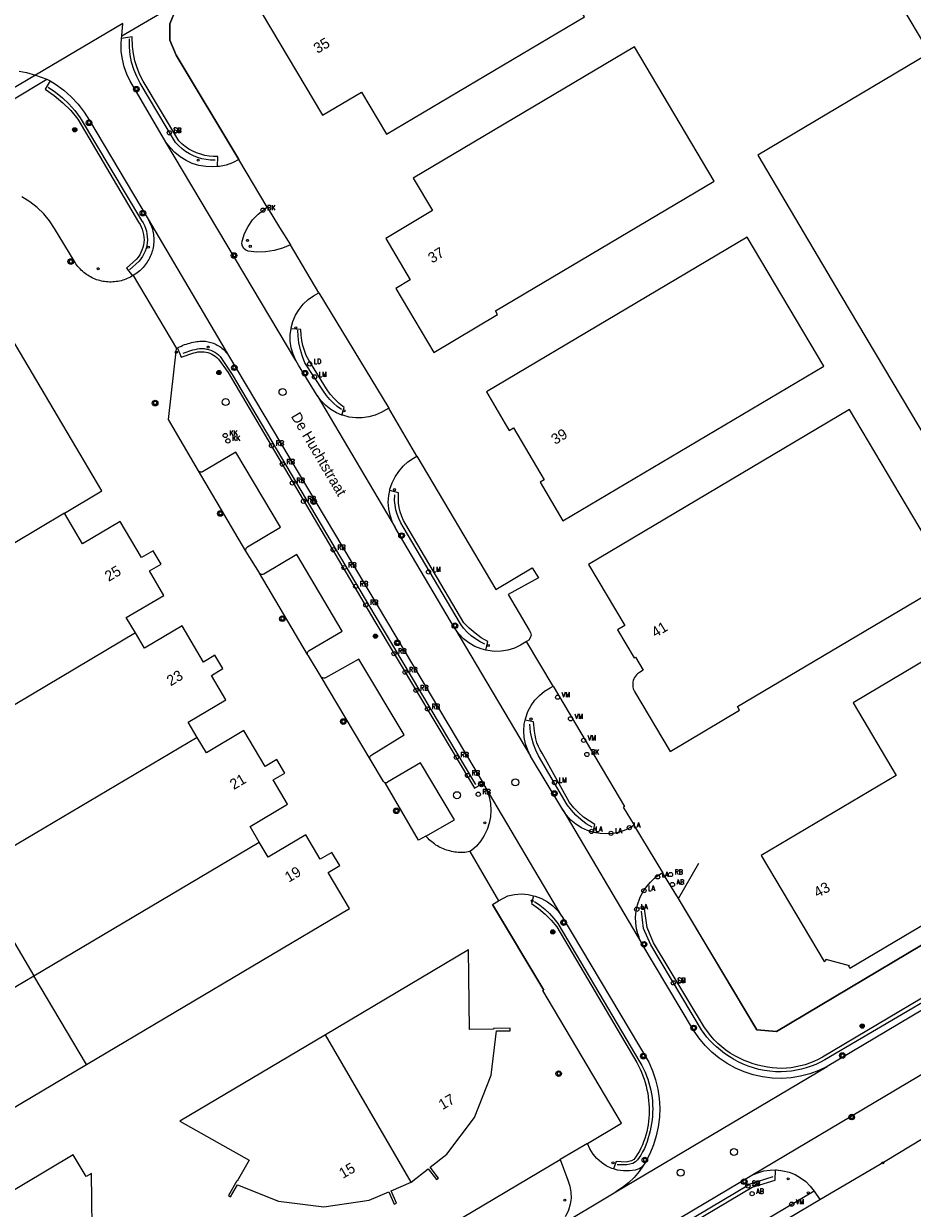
# Model space of a CAD drawing. Header units: metres. Extents: x 138165 to 154469, y 480134 to 494189.
# Tile 190 of 256: x 146359 to 146464, y 485824 to 485964. Entities that reach past the tile are written whole.
import ezdxf

# ---------------------------------------------------------------- set-up
doc = ezdxf.new("R2010")
doc.units = ezdxf.units.M
doc.header["$LTSCALE"] = 0.001
doc.header["$MEASUREMENT"] = 0
for name, color, linetype, lineweight in [('Level 5', 7, 'Continuous', 0), ('TOP-L-terrein schutting raster hek leuning', 7, 'Continuous', 0), ('TOP-L-topo objecten punt', 7, 'Continuous', 0), ('TOP-L-topo objecten vlak', 7, 'Continuous', 0), ('TOP-T-topo huisnummering naamgeving', 7, 'Continuous', 0)]:
    doc.layers.add(name, color=color, linetype=linetype, lineweight=lineweight)
doc.styles.add('Style-INTL_ISO', font='INTL_ISO.shx')
doc.styles.add('Style-STANDARD', font='STANDARD.shx')

# ---------------------------------------------------------------- blocks, each defined once
blk = doc.blocks.new('24')
at = {"layer": 'TOP-L-topo objecten punt', "color": 7, "linetype": 'Continuous', "lineweight": 0}
for radius in [0.025, 0.0182, 0.0115, 0.005]:
    blk.add_circle((0, 0), radius, dxfattribs=at)
blk = doc.blocks.new('40')
at = {"layer": 'TOP-L-topo objecten punt', "color": 7, "linetype": 'Continuous', "lineweight": 0}
blk.add_circle((0, 0), 0.025, dxfattribs=at)
at = {"layer": 'TOP-L-topo objecten punt', "color": 7, "linetype": 'Continuous', "lineweight": 0, "style": 'Style-STANDARD'}
blk.add_text('LA', height=0.06, dxfattribs=at).set_placement((0.048, 0))
blk = doc.blocks.new('39')
at = {"layer": 'TOP-L-topo objecten punt', "color": 7, "linetype": 'Continuous', "lineweight": 0}
for p, q in [((0.0175, 0.0175), (-0.0175, 0.0175)), ((-0.0175, 0.0175), (-0.0175, -0.0175)), ((0.0175, 0.0175), (0.0175, -0.0175)), ((0.0175, -0.0175), (-0.0175, -0.0175))]:
    blk.add_line(p, q, dxfattribs=at)
blk.add_circle((0, 0), 0.0332, dxfattribs=at)
blk = doc.blocks.new('121')
at = {"layer": 'TOP-L-topo objecten punt', "color": 7, "linetype": 'Continuous', "lineweight": 0}
blk.add_circle((0, 0), 0.025, dxfattribs=at)
at = {"layer": 'TOP-L-topo objecten punt', "color": 7, "linetype": 'Continuous', "lineweight": 0, "style": 'Style-STANDARD'}
blk.add_text('LD', height=0.06, dxfattribs=at).set_placement((0.0483, 0))
blk = doc.blocks.new('*U13')
at = {"layer": 'Level 5', "color": 7, "linetype": 'Continuous', "lineweight": 0}
blk.add_circle((0, 0), 0.0415, dxfattribs=at)
blk = doc.blocks.new('150')
at = {"layer": 'Level 5', "color": 7, "linetype": 'Continuous', "lineweight": 0}
blk.add_blockref('*U13', (0, 0), dxfattribs=at)
blk = doc.blocks.new('72')
at = {"layer": 'TOP-L-topo objecten punt', "color": 7, "linetype": 'Continuous', "lineweight": 0}
blk.add_circle((0, 0), 0.025, dxfattribs=at)
at = {"layer": 'TOP-L-topo objecten punt', "color": 7, "linetype": 'Continuous', "lineweight": 0, "style": 'Style-STANDARD'}
blk.add_text('BK', height=0.06, dxfattribs=at).set_placement((0.0483, 0))
blk = doc.blocks.new('10')
at = {"layer": 'TOP-L-topo objecten punt', "linetype": 'Continuous', "lineweight": 0}
blk.add_circle((0, 0), 0.0125, dxfattribs=at)
blk = doc.blocks.new('28')
at = {"layer": 'TOP-L-topo objecten punt', "color": 7, "linetype": 'Continuous', "lineweight": 0}
blk.add_circle((0, 0), 0.025, dxfattribs=at)
at = {"layer": 'TOP-L-topo objecten punt', "color": 7, "linetype": 'Continuous', "lineweight": 0, "style": 'Style-STANDARD'}
blk.add_text('VM', height=0.06, dxfattribs=at).set_placement((0.0483, 0))
blk = doc.blocks.new('16')
at = {"layer": 'TOP-L-topo objecten punt', "color": 7, "linetype": 'Continuous', "lineweight": 0}
blk.add_circle((0, 0), 0.025, dxfattribs=at)
at = {"layer": 'TOP-L-topo objecten punt', "color": 7, "linetype": 'Continuous', "lineweight": 0, "style": 'Style-STANDARD'}
blk.add_text('LM', height=0.06, dxfattribs=at).set_placement((0.0483, 0))
blk = doc.blocks.new('119')
at = {"layer": 'TOP-L-topo objecten punt', "color": 7, "linetype": 'Continuous', "lineweight": 0}
blk.add_circle((0, 0), 0.025, dxfattribs=at)
at = {"layer": 'TOP-L-topo objecten punt', "color": 7, "linetype": 'Continuous', "lineweight": 0, "style": 'Style-STANDARD'}
blk.add_text('KK', height=0.06, dxfattribs=at).set_placement((0.0483, 0))
blk = doc.blocks.new('127')
at = {"layer": 'TOP-L-topo objecten punt', "color": 7, "linetype": 'Continuous', "lineweight": 0}
blk.add_circle((0, 0), 0.025, dxfattribs=at)
at = {"layer": 'TOP-L-topo objecten punt', "color": 7, "linetype": 'Continuous', "lineweight": 0, "style": 'Style-STANDARD'}
blk.add_text('RB', height=0.06, dxfattribs=at).set_placement((0.0483, 0))
blk = doc.blocks.new('11')
at = {"layer": 'TOP-L-topo objecten punt', "color": 7, "linetype": 'Continuous', "lineweight": 0}
blk.add_circle((0, 0), 0.025, dxfattribs=at)
at = {"layer": 'TOP-L-topo objecten punt', "color": 7, "linetype": 'Continuous', "lineweight": 0, "style": 'Style-STANDARD'}
blk.add_text('AB', height=0.06, dxfattribs=at).set_placement((0.0483, 0))
blk = doc.blocks.new('175')
at = {"layer": 'TOP-L-topo objecten punt', "color": 7, "linetype": 'Continuous', "lineweight": 0}
blk.add_circle((0, 0), 0.025, dxfattribs=at)
at = {"layer": 'TOP-L-topo objecten punt', "color": 7, "linetype": 'Continuous', "lineweight": 0, "style": 'Style-STANDARD'}
blk.add_text('SB', height=0.06, dxfattribs=at).set_placement((0.0483, 0))

msp = doc.modelspace()

# ---------------------------------------------------------------- linework, layer by layer
at = {"layer": 'TOP-L-terrein schutting raster hek leuning', "flags": 128}
for points in [[(146384.39, 485948.03), (146376.96, 485960.43), (146376.2, 485962.21), (146376.2, 485964.13), (146376.97, 485965.97), (146378.01, 485967.15), (146412.3, 485987.49), (146417.59, 485990.62)], [(146381.59, 485947.96), (146381.05, 485947.97), (146380.52, 485948.03), (146380, 485948.14), (146379.49, 485948.29), (146379, 485948.48), (146378.52, 485948.73), (146378.07, 485949.01), (146377.65, 485949.33), (146377.25, 485949.69), (146376.89, 485950.08), (146372.69, 485957.1), (146372.28, 485957.89), (146371.93, 485958.72), (146371.67, 485959.59), (146371.49, 485960.47), (146371.4, 485961.36), (146371.4, 485962.35)], [(146361.75, 485956.61), (146362.64, 485956.03), (146363.47, 485955.38), (146364.24, 485954.65), (146364.94, 485953.85), (146365.56, 485952.99), (146372.86, 485940.83), (146373.04, 485940.53), (146373.2, 485940.22), (146373.32, 485939.9), (146373.42, 485939.56), (146373.49, 485939.22), (146373.53, 485938.88), (146373.54, 485938.53), (146373.51, 485938.18), (146373.46, 485937.84), (146373.38, 485937.5), (146373.27, 485937.17), (146373.13, 485936.85), (146372.97, 485936.55), (146372.78, 485936.26), (146372.56, 485935.99), (146371.41, 485934.97)], [(146396.58, 485918.4), (146396.08, 485918.75), (146395.61, 485919.14), (146395.18, 485919.58), (146394.79, 485920.05), (146394.45, 485920.55), (146392.23, 485923.93), (146391.93, 485924.7), (146391.7, 485925.49), (146391.53, 485926.29), (146391.42, 485927.11), (146391.4, 485927.79)], [(146377.78, 485925.09), (146378.95, 485925.46), (146379.21, 485925.53), (146379.48, 485925.59), (146379.74, 485925.62), (146380.01, 485925.63), (146380.28, 485925.61), (146380.55, 485925.57), (146380.81, 485925.51), (146381.07, 485925.43), (146381.32, 485925.32), (146381.55, 485925.19), (146381.78, 485925.04), (146381.99, 485924.88), (146382.19, 485924.69), (146383.59, 485922.53), (146400.55, 485893.96), (146412.48, 485873.91)], [(146413.58, 485890.55), (146413.02, 485890.84), (146412.48, 485891.18), (146411.97, 485891.56), (146411.5, 485891.99), (146411.07, 485892.46), (146410.68, 485892.96), (146403.89, 485904.46), (146403.61, 485904.94), (146403.38, 485905.45), (146403.19, 485905.97), (146403.04, 485906.51), (146402.94, 485907.06), (146402.88, 485907.61), (146402.9, 485908.28)], [(146426.3, 485868.85), (146425.62, 485869.27), (146424.98, 485869.75), (146424.39, 485870.28), (146423.85, 485870.87), (146423.37, 485871.51), (146419.95, 485877.32), (146419.63, 485877.99), (146419.36, 485878.69), (146419.16, 485879.4), (146419.02, 485880.14), (146418.92, 485881.09)], [(146489.64, 485869.3), (146448.19, 485844.61), (146445.85, 485844.81), (146436.56, 485860.4), (146438.99, 485864.57)], [(146414.49, 485859.68), (146420.58, 485849.54)], [(146419.48, 485860.04), (146420.12, 485859.61), (146420.72, 485859.14), (146421.27, 485858.61), (146421.78, 485858.03), (146422.24, 485857.42), (146431.99, 485840.98), (146432.21, 485840.59), (146432.41, 485840.2), (146432.59, 485839.79), (146432.76, 485839.37), (146432.91, 485838.95), (146433.05, 485838.53), (146433.17, 485838.09), (146433.27, 485837.66), (146433.35, 485837.22), (146433.42, 485836.78), (146433.46, 485836.34), (146433.49, 485835.9), (146433.5, 485835.46), (146433.49, 485835.02), (146433.47, 485834.58), (146433.43, 485834.14), (146433.37, 485833.7), (146433.3, 485833.26), (146433.2, 485832.83), (146433.09, 485832.41), (146432.97, 485831.99), (146432.83, 485831.57), (146432.68, 485831.15), (146432.51, 485830.74), (146432.31, 485830.34), (146432.08, 485829.96), (146431.89, 485829.67), (146431.69, 485829.39), (146431.45, 485829.16), (146431.13, 485828.98), (146430.42, 485828.81), (146429.28, 485828.81)], [(146466.85, 485848.87), (146453.92, 485841.24), (146453.4, 485840.97), (146452.85, 485840.72), (146452.3, 485840.5), (146451.73, 485840.31), (146451.15, 485840.15), (146450.57, 485840.02), (146449.98, 485839.92), (146449.39, 485839.86), (146448.73, 485839.84), (146448.07, 485839.85), (146447.41, 485839.91), (146446.75, 485840), (146446.1, 485840.13), (146445.46, 485840.3), (146444.83, 485840.51), (146444.22, 485840.75), (146443.65, 485841.02), (146443.1, 485841.32), (146442.56, 485841.65), (146442.04, 485842), (146441.54, 485842.39), (146441.06, 485842.8), (146440.67, 485843.16), (146440.3, 485843.55), (146439.94, 485843.95), (146439.28, 485844.8), (146433.28, 485854.89), (146432.43, 485856.82), (146432.17, 485858.89)], [(146352.4, 485758.79), (146354.08, 485765.79), (146354.3, 485765.92), (146359.94, 485769.25), (146453.33, 485824.68), (146461.1, 485829.24), (146467.08, 485832.86)], [(146360.62, 485776.24), (146399.75, 485799.57), (146445.05, 485826.54), (146447.78, 485827.44)]]:
    msp.add_lwpolyline(points, dxfattribs=at)
at = {"layer": 'TOP-L-topo objecten vlak', "flags": 128}
for points in [[(146387.18, 485965.34), (146394.32, 485953.3), (146398.96, 485956.05), (146401.92, 485951.07), (146425.39, 485964.98), (146413.56, 485984.92), (146396.27, 485974.66), (146395.95, 485975.19), (146388.58, 485970.82), (146388.74, 485970.55), (146388.83, 485970.6), (146387.5, 485965.42), (146387.45, 485965.51), (146387.18, 485965.34)], [(146466.36, 485960.65), (146445.98, 485948.56), (146455.83, 485931.93), (146467.04, 485913.04), (146487.75, 485925.32), (146482.91, 485933.49), (146489.38, 485937.32), (146483.02, 485948.05), (146473.77, 485963.65), (146488.47, 485972.36), (146483.48, 485984.77), (146460.23, 485970.99), (146466.36, 485960.65)], [(146370.51, 485962.71), (146378.01, 485967.15)], [(146378.01, 485967.15), (146376.97, 485965.97), (146376.2, 485964.13), (146376.2, 485962.21), (146376.96, 485960.43), (146384.39, 485948.03)], [(146370.64, 485964.18), (146360.27, 485958.05)], [(146370.51, 485962.71), (146370.64, 485964.18)], [(146375.75, 485950.12), (146371.97, 485956.53), (146371.49, 485957.32), (146371.09, 485958.16), (146370.78, 485959.03), (146370.57, 485959.94), (146370.45, 485960.86), (146370.43, 485961.78), (146370.48, 485962.4)], [(146370.48, 485962.4), (146370.51, 485962.71)], [(146381.86, 485947.21), (146381.9, 485948.4), (146381.39, 485948.4), (146380.88, 485948.44), (146380.37, 485948.53), (146379.87, 485948.66), (146379.38, 485948.83), (146378.92, 485949.04), (146378.47, 485949.29), (146378.04, 485949.59), (146377.64, 485949.91), (146377.27, 485950.27), (146373.04, 485957.33), (146372.64, 485958.1), (146372.31, 485958.91), (146372.06, 485959.74), (146371.88, 485960.59), (146371.78, 485961.45), (146371.73, 485962.61), (146370.48, 485962.4)], [(146401.82, 485938.68), (146404.73, 485933.78), (146403.01, 485932.76), (146407.52, 485925.16), (146415.09, 485929.65), (146414.83, 485930.08), (146440.81, 485945.48), (146431.35, 485961.42), (146405.08, 485945.84), (146407.37, 485941.98), (146401.82, 485938.68)], [(146360.27, 485958.05), (146324.2, 485936.73)], [(146358.31, 485958.52), (146359.2, 485958.35), (146360.27, 485958.05)], [(146360.27, 485958.05), (146361.62, 485957.57)], [(146344.87, 485947.53), (146361.62, 485957.57)], [(146361.99, 485957.36), (146361.4, 485956.38), (146362.49, 485955.63), (146363.52, 485954.78), (146364.45, 485953.84), (146365.3, 485952.82), (146372.5, 485940.61), (146372.67, 485940.34), (146372.81, 485940.06), (146372.93, 485939.77), (146373.02, 485939.47), (146373.09, 485939.16), (146373.13, 485938.85), (146373.14, 485938.53), (146373.12, 485938.22), (146373.08, 485937.9), (146373, 485937.6), (146372.9, 485937.3), (146372.78, 485937.01), (146372.63, 485936.73), (146372.45, 485936.47), (146372.26, 485936.22), (146371.07, 485935.16), (146371.77, 485934.24)], [(146361.62, 485957.57), (146361.99, 485957.36)], [(146361.99, 485957.36), (146362.65, 485956.97), (146363.62, 485956.28), (146364.51, 485955.49), (146365.33, 485954.62), (146366.05, 485953.68), (146366.68, 485952.67), (146373.63, 485940.95)], [(146381.86, 485947.21), (146381.27, 485947.16), (146380.46, 485947.2), (146379.65, 485947.34), (146378.87, 485947.58), (146378.13, 485947.92), (146377.43, 485948.35), (146376.8, 485948.87), (146376.23, 485949.46), (146375.75, 485950.12)], [(146391.14, 485924.21), (146375.75, 485950.12)], [(146384.39, 485948.03), (146383.66, 485947.66), (146382.89, 485947.39), (146382.09, 485947.22), (146381.86, 485947.21)], [(146387.74, 485942.38), (146384.39, 485948.03)], [(146371.77, 485934.24), (146371.69, 485934.19), (146371.52, 485934.09), (146371.34, 485934.01), (146371.16, 485933.92), (146370.98, 485933.85), (146370.8, 485933.78), (146370.61, 485933.72), (146370.42, 485933.67), (146370.23, 485933.62), (146370.04, 485933.59), (146369.84, 485933.56), (146369.65, 485933.53), (146369.45, 485933.52), (146369.26, 485933.51), (146369.06, 485933.51), (146368.86, 485933.52), (146368.67, 485933.54), (146368.47, 485933.56), (146368.28, 485933.59), (146368.09, 485933.63), (146367.9, 485933.68), (146367.71, 485933.73), (146367.52, 485933.79), (146367.34, 485933.86), (146367.16, 485933.94), (146366.98, 485934.02), (146366.8, 485934.11), (146366.63, 485934.21), (146366.47, 485934.31), (146366.3, 485934.42), (146366.15, 485934.54), (146365.99, 485934.66), (146365.85, 485934.79), (146365.7, 485934.93), (146365.56, 485935.07), (146365.43, 485935.21), (146365.3, 485935.36), (146365.18, 485935.52), (146365.07, 485935.68), (146364.96, 485935.84), (146364.86, 485936.01), (146362.53, 485939.85), (146361.94, 485940.77), (146361.24, 485941.61), (146360.46, 485942.37), (146359.6, 485943.03), (146358.66, 485943.6)], [(146390.51, 485937.94), (146389.57, 485937.53), (146388.58, 485937.24), (146387.57, 485937.08), (146386.54, 485937.05), (146385.52, 485937.16), (146385.23, 485937.28), (146384.99, 485937.49), (146384.83, 485937.75), (146384.75, 485938.06), (146384.77, 485938.37), (146385.06, 485939.27), (146385.49, 485940.11), (146386.03, 485940.88), (146386.68, 485941.57), (146387.42, 485942.15), (146387.74, 485942.38)], [(146387.74, 485942.38), (146389.21, 485939.98), (146390.51, 485937.94)], [(146373.63, 485940.95), (146373.73, 485940.78), (146373.81, 485940.61), (146373.89, 485940.43), (146373.97, 485940.26), (146374.03, 485940.08), (146374.09, 485939.9), (146374.14, 485939.71), (146374.19, 485939.53), (146374.23, 485939.34), (146374.25, 485939.15), (146374.28, 485938.96), (146374.29, 485938.77), (146374.3, 485938.58), (146374.3, 485938.38), (146374.29, 485938.19), (146374.27, 485938), (146374.25, 485937.81), (146374.22, 485937.62), (146374.18, 485937.43), (146374.14, 485937.25), (146374.08, 485937.07), (146374.02, 485936.88), (146373.95, 485936.7), (146373.88, 485936.53), (146373.8, 485936.35), (146373.71, 485936.18), (146373.61, 485936.02), (146373.51, 485935.85), (146373.41, 485935.7), (146373.29, 485935.54), (146373.17, 485935.39), (146373.05, 485935.25), (146372.92, 485935.11), (146372.78, 485934.97), (146372.64, 485934.85), (146372.49, 485934.72), (146372.34, 485934.61), (146372.18, 485934.5), (146372.02, 485934.39), (146371.86, 485934.29)], [(146373.63, 485940.95), (146383.17, 485924.81)], [(146393.9, 485932.22), (146390.51, 485937.94)], [(146453.81, 485923.54), (146444.73, 485938.85), (146413.77, 485920.49), (146416.01, 485916.71), (146416.48, 485915.91), (146417, 485916.22), (146420.64, 485910.07), (146420.13, 485909.76), (146422.85, 485905.18), (146453.81, 485923.54)], [(146363.7, 485906.1), (146368.15, 485908.74), (146353.18, 485933.99), (146348.92, 485931.46), (146348.11, 485932.83), (146346.52, 485931.89), (146347.33, 485930.52), (146344.44, 485928.81), (146347.08, 485924.35), (146345.27, 485923.28)], [(146371.86, 485934.29), (146371.77, 485934.24)], [(146371.86, 485934.29), (146376.99, 485925.62)], [(146390.59, 485927.97), (146390.6, 485928.08), (146390.81, 485928.85), (146391.13, 485929.58), (146391.54, 485930.26), (146392.04, 485930.88), (146392.62, 485931.43), (146393.27, 485931.89), (146393.9, 485932.22)], [(146393.9, 485932.22), (146402.18, 485918.56)], [(146391.14, 485924.21), (146390.83, 485924.94), (146390.61, 485925.71), (146390.5, 485926.5), (146390.49, 485927.29), (146390.59, 485927.97)], [(146396.63, 485917.74), (146396.9, 485918.64), (146396.3, 485919.12), (146395.75, 485919.65), (146395.25, 485920.22), (146394.79, 485920.83), (146392.69, 485924.25), (146392.4, 485924.81), (146392.17, 485925.39), (146391.99, 485925.98), (146391.87, 485926.59), (146391.8, 485927.21), (146391.73, 485927.9), (146390.59, 485927.97)], [(146379.62, 485911.13), (146376.03, 485917.19), (146376.99, 485925.62)], [(146376.99, 485925.62), (146377.1, 485925.68)], [(146377.1, 485925.68), (146377.18, 485925.73), (146377.37, 485925.83), (146377.57, 485925.92), (146377.76, 485926.01), (146377.96, 485926.09), (146378.17, 485926.16), (146378.37, 485926.23), (146378.58, 485926.28), (146378.79, 485926.34), (146378.99, 485926.38), (146379.21, 485926.42), (146379.42, 485926.45), (146379.58, 485926.47), (146379.75, 485926.49), (146379.92, 485926.5), (146380.08, 485926.5), (146380.25, 485926.49), (146380.42, 485926.48), (146380.58, 485926.46), (146380.74, 485926.43), (146380.91, 485926.4), (146381.07, 485926.35), (146381.23, 485926.3), (146381.39, 485926.25), (146381.54, 485926.18), (146381.69, 485926.11), (146381.84, 485926.04), (146381.98, 485925.95), (146382.12, 485925.86), (146382.26, 485925.77), (146382.39, 485925.67), (146382.52, 485925.56), (146382.64, 485925.45), (146382.76, 485925.33), (146382.87, 485925.21), (146382.98, 485925.08), (146383.08, 485924.95), (146383.17, 485924.81)], [(146377.1, 485925.68), (146377.56, 485924.62), (146379.05, 485925.1), (146379.29, 485925.17), (146379.52, 485925.22), (146379.77, 485925.25), (146380.01, 485925.25), (146380.26, 485925.24), (146380.5, 485925.2), (146380.73, 485925.14), (146380.97, 485925.07), (146381.19, 485924.97), (146381.4, 485924.85), (146381.6, 485924.71), (146381.79, 485924.55), (146381.97, 485924.38), (146383.13, 485922.77), (146400.53, 485893.23), (146412.35, 485873.5), (146413.37, 485874.09)], [(146383.17, 485924.81), (146413.37, 485874.09)], [(146393.67, 485920.05), (146391.47, 485923.66), (146391.14, 485924.21)], [(146393.67, 485920.05), (146402.93, 485904.4)], [(146396.63, 485917.74), (146396, 485918.01), (146395.32, 485918.4), (146394.7, 485918.88), (146394.15, 485919.43), (146393.67, 485920.05)], [(146402.18, 485918.56), (146401.29, 485918.02), (146400.57, 485917.72), (146399.82, 485917.51), (146399.04, 485917.41), (146398.26, 485917.4), (146397.48, 485917.5), (146396.72, 485917.71), (146396.63, 485917.74)], [(146405.51, 485912.85), (146402.18, 485918.56)], [(146431.36, 485884.94), (146435.57, 485877.85), (146443.82, 485882.74), (146443.57, 485883.17), (146468.86, 485898.17), (146456.87, 485918.38), (146425.9, 485900.02), (146430.19, 485892.79), (146429.33, 485892.28), (146431.32, 485888.93), (146431.47, 485889.02), (146432.39, 485887.47), (146431.93, 485887.2), (146431.83, 485887.14), (146431.71, 485887.04), (146431.57, 485886.91), (146431.45, 485886.77), (146431.35, 485886.62), (146431.26, 485886.43), (146431.2, 485886.26), (146431.16, 485886.1), (146431.13, 485885.91), (146431.13, 485885.76), (146431.14, 485885.6), (146431.16, 485885.46), (146431.2, 485885.31), (146431.24, 485885.17), (146431.36, 485884.94)], [(146385.24, 485901.58), (146385.21, 485901.7), (146385.22, 485901.82), (146385.26, 485901.93), (146385.33, 485902.02), (146385.43, 485902.09), (146389.32, 485904.44), (146384.04, 485913.35), (146380.1, 485911.01), (146380, 485910.98), (146379.89, 485910.98), (146379.79, 485911.01), (146379.7, 485911.06), (146379.62, 485911.13)], [(146402.3, 485908.78), (146402.33, 485908.96), (146402.58, 485909.7), (146402.93, 485910.41), (146403.36, 485911.06), (146403.88, 485911.66), (146404.46, 485912.18), (146405.11, 485912.62), (146405.51, 485912.85)], [(146405.51, 485912.85), (146414.89, 485897.06), (146419.19, 485899.61), (146419.97, 485898.43), (146416.34, 485896.45), (146418.86, 485892.23), (146419.02, 485891.95), (146419.07, 485891.63), (146418.98, 485891.31), (146418.79, 485891.05), (146418.51, 485890.88)], [(146385.24, 485901.58), (146379.62, 485911.13)], [(146402.93, 485904.4), (146402.59, 485905.11), (146402.34, 485905.85), (146402.18, 485906.62), (146402.13, 485907.41), (146402.18, 485908.19), (146402.3, 485908.78)], [(146413.69, 485889.85), (146413.92, 485890.86), (146413.15, 485891.33), (146412.42, 485891.86), (146411.73, 485892.44), (146411.08, 485893.08), (146404.2, 485904.75), (146403.94, 485905.23), (146403.72, 485905.72), (146403.54, 485906.24), (146403.41, 485906.77), (146403.33, 485907.3), (146403.34, 485908.52), (146402.3, 485908.78)], [(146363.7, 485906.1), (146357.6, 485902.48)], [(146372.12, 485891.89), (146371.04, 485893.71), (146375.5, 485896.35), (146373.78, 485899.24), (146375.16, 485900.06), (146374.22, 485901.64), (146372.84, 485900.83), (146370.31, 485905.11), (146365.85, 485902.47), (146363.7, 485906.1)], [(146410.01, 485892.43), (146402.93, 485904.4)], [(146386.86, 485898.99), (146386.84, 485899.02), (146385.24, 485901.58)], [(146392.56, 485889.35), (146392.55, 485889.45), (146392.56, 485889.56), (146392.59, 485889.65), (146392.65, 485889.73), (146392.73, 485889.8), (146396.66, 485892.11), (146391.27, 485901.19), (146387.34, 485898.85), (146387.24, 485898.82), (146387.13, 485898.82), (146387.02, 485898.85), (146386.93, 485898.9), (146386.86, 485898.99)], [(146392.56, 485889.35), (146386.86, 485898.99)], [(146372.12, 485891.89), (146345.38, 485876.03)], [(146379.46, 485879.51), (146378.39, 485881.32), (146382.84, 485883.96), (146381.13, 485886.85), (146382.5, 485887.67), (146381.56, 485889.26), (146380.19, 485888.44), (146377.65, 485892.72), (146373.19, 485890.08), (146372.12, 485891.89)], [(146410.01, 485892.43), (146419.02, 485877.29)], [(146413.69, 485889.85), (146413.13, 485889.99), (146412.39, 485890.3), (146411.68, 485890.7), (146411.05, 485891.2), (146410.48, 485891.78), (146410.01, 485892.43)], [(146454.1, 485853.09), (146454.05, 485853.18), (146456.82, 485852.46), (146456.74, 485852.41), (146456.9, 485852.13), (146471.45, 485860.76), (146471.28, 485861.03), (146471.09, 485860.92), (146470.94, 485861.18), (146485.52, 485869.82), (146472.13, 485892.41), (146457.28, 485883.61), (146462.4, 485874.97), (146446.39, 485865.48), (146453.83, 485852.93), (146454.1, 485853.09)], [(146418.51, 485890.88), (146417.83, 485890.44), (146417.1, 485890.1), (146416.33, 485889.86), (146415.53, 485889.73), (146414.72, 485889.71), (146413.92, 485889.8), (146413.69, 485889.85)], [(146421.68, 485885.59), (146418.51, 485890.88)], [(146394.17, 485886.69), (146392.67, 485889.18), (146392.56, 485889.35)], [(146399.96, 485876.91), (146399.92, 485877.03), (146399.92, 485877.15), (146399.97, 485877.27), (146400.05, 485877.36), (146400.16, 485877.42), (146404.03, 485879.8), (146398.65, 485888.77), (146394.69, 485886.55), (146394.58, 485886.54), (146394.46, 485886.54), (146394.36, 485886.57), (146394.26, 485886.62), (146394.17, 485886.69)], [(146399.96, 485876.91), (146394.17, 485886.69)], [(146418.38, 485881.55), (146418.44, 485881.84), (146418.7, 485882.58), (146419.07, 485883.28), (146419.52, 485883.92), (146420.06, 485884.49), (146420.67, 485884.98), (146421.34, 485885.39), (146421.68, 485885.59)], [(146421.68, 485885.59), (146430.15, 485871.29), (146430.01, 485871.23), (146431.3, 485869.08)], [(146386.82, 485867.09), (146385.73, 485868.94), (146390.18, 485871.58), (146388.47, 485874.47), (146389.85, 485875.28), (146388.91, 485876.87), (146387.53, 485876.06), (146384.99, 485880.33), (146380.54, 485877.69), (146379.46, 485879.51)], [(146419.02, 485877.29), (146418.67, 485877.99), (146418.41, 485878.74), (146418.26, 485879.51), (146418.21, 485880.29), (146418.27, 485881.07), (146418.38, 485881.55)], [(146426.44, 485868.25), (146426.65, 485869.17), (146425.96, 485869.59), (146425.3, 485870.06), (146424.69, 485870.58), (146424.13, 485871.16), (146423.62, 485871.78), (146420.37, 485877.63), (146420.14, 485878.03), (146419.94, 485878.44), (146419.77, 485878.87), (146419.64, 485879.32), (146419.55, 485879.77), (146419.49, 485880.23), (146419.35, 485881.35), (146418.38, 485881.55)], [(146379.46, 485879.51), (146352.72, 485863.66)], [(146401.76, 485874.11), (146401.71, 485874.12), (146401.62, 485874.19), (146401.56, 485874.28), (146399.96, 485876.91)], [(146406.58, 485867.8), (146409.97, 485869.74), (146405.95, 485876.5), (146402.03, 485874.19), (146401.94, 485874.12), (146401.83, 485874.1), (146401.76, 485874.11)], [(146422.82, 485870.9), (146419.02, 485877.29)], [(146406.58, 485867.8), (146405.72, 485867.31), (146401.76, 485874.11)], [(146413.49, 485873.89), (146413.84, 485873.19), (146414.09, 485872.44), (146414.25, 485871.67), (146414.3, 485870.89), (146414.26, 485870.1), (146414.11, 485869.33), (146413.86, 485868.59), (146413.52, 485867.88), (146413.09, 485867.22), (146412.58, 485866.62), (146411.99, 485866.1), (146411.82, 485865.95)], [(146413.37, 485874.09), (146413.49, 485873.89)], [(146422.73, 485858.29), (146413.49, 485873.89)], [(146434.72, 485863.48), (146434.67, 485863.4), (146436.52, 485860.38), (146445.85, 485844.81), (146448.19, 485844.61), (146489.64, 485869.3), (146489.47, 485869.76), (146493.76, 485872.32)], [(146422.82, 485870.9), (146432.14, 485855.18)], [(146426.44, 485868.25), (146425.76, 485868.47), (146425.06, 485868.79), (146424.4, 485869.21), (146423.8, 485869.7), (146423.27, 485870.27), (146422.82, 485870.9)], [(146366.32, 485840.71), (146397.52, 485859.21), (146394.99, 485863.47), (146396.37, 485864.29), (146395.43, 485865.87), (146394.05, 485865.06), (146392.34, 485867.95), (146387.88, 485865.31), (146386.82, 485867.09)], [(146411.82, 485865.95), (146411.62, 485865.92), (146411.42, 485865.89), (146411.22, 485865.87), (146411.02, 485865.86), (146410.82, 485865.86), (146410.62, 485865.86), (146410.42, 485865.87), (146410.22, 485865.89), (146410.02, 485865.91), (146409.82, 485865.94), (146409.62, 485865.98), (146409.43, 485866.03), (146409.23, 485866.08), (146409.04, 485866.14), (146408.85, 485866.21), (146408.67, 485866.28), (146408.48, 485866.36), (146408.3, 485866.45), (146408.12, 485866.54), (146407.95, 485866.64), (146407.78, 485866.74), (146407.61, 485866.86), (146407.45, 485866.98), (146407.29, 485867.1), (146407.14, 485867.23), (146406.99, 485867.36), (146406.85, 485867.51), (146406.71, 485867.65), (146406.58, 485867.8)], [(146431.3, 485869.08), (146431, 485868.88), (146430.31, 485868.53), (146429.58, 485868.28), (146428.82, 485868.12), (146428.04, 485868.06), (146427.27, 485868.09), (146426.5, 485868.23), (146426.44, 485868.25)], [(146434.72, 485863.48), (146431.3, 485869.08)], [(146360.08, 485851.24), (146386.82, 485867.09)], [(146411.82, 485865.95), (146415.21, 485860.1)], [(146352.72, 485863.66), (146360.08, 485851.24)], [(146431.62, 485859.29), (146431.69, 485859.64), (146431.97, 485860.44), (146432.3, 485861.11), (146432.75, 485861.78), (146433.24, 485862.35), (146433.72, 485862.8), (146434.32, 485863.24), (146434.72, 485863.48)], [(146492.34, 485863.11), (146454.22, 485840.48)], [(146415.21, 485860.1), (146416.33, 485860.72), (146417.12, 485860.88), (146417.93, 485860.93), (146418.74, 485860.86), (146419.35, 485860.72)], [(146419.35, 485860.72), (146419.11, 485859.79), (146419.95, 485859.2), (146420.73, 485858.54), (146421.45, 485857.82), (146422.11, 485857.04), (146431.62, 485840.93), (146431.82, 485840.55), (146432.01, 485840.17), (146432.18, 485839.78), (146432.34, 485839.38), (146432.48, 485838.97), (146432.61, 485838.56), (146432.72, 485838.14), (146432.82, 485837.72), (146432.91, 485837.3), (146432.97, 485836.88), (146433.02, 485836.45), (146433.06, 485836.03), (146433.08, 485835.62), (146433.08, 485835.2), (146433.07, 485834.79), (146433.05, 485834.37), (146433.01, 485833.96), (146432.95, 485833.54), (146432.88, 485833.14), (146432.79, 485832.73), (146432.69, 485832.33), (146432.56, 485831.94), (146432.43, 485831.55), (146432.28, 485831.17), (146432.11, 485830.79), (146431.92, 485830.43), (146431.71, 485830.08), (146431.5, 485829.74), (146431.25, 485829.45), (146430.97, 485829.28), (146430.35, 485829.14), (146429.17, 485829.22), (146428.84, 485828.32)], [(146419.35, 485860.72), (146419.54, 485860.68), (146420.3, 485860.39), (146421.01, 485860), (146421.66, 485859.51), (146422.24, 485858.93), (146422.73, 485858.29)], [(146425.77, 485831.35), (146429.8, 485833.73), (146420.48, 485849.47), (146420.58, 485849.54), (146414.49, 485859.68), (146415.21, 485860.1)], [(146432.14, 485855.18), (146431.99, 485855.5), (146431.88, 485855.79), (146431.74, 485856.2), (146431.59, 485856.78), (146431.49, 485857.52), (146431.48, 485858.18), (146431.54, 485858.91), (146431.62, 485859.29)], [(146466.7, 485849.33), (146453.64, 485841.56), (146453.15, 485841.3), (146452.64, 485841.07), (146452.12, 485840.86), (146451.58, 485840.68), (146451.04, 485840.54), (146450.49, 485840.42), (146449.94, 485840.33), (146449.39, 485840.27), (146448.82, 485840.25), (146448.25, 485840.26), (146447.68, 485840.3), (146447.11, 485840.38), (146446.54, 485840.49), (146445.98, 485840.62), (146445.43, 485840.78), (146444.89, 485840.97), (146444.36, 485841.18), (146443.8, 485841.45), (146443.24, 485841.74), (146442.71, 485842.06), (146442.19, 485842.42), (146441.7, 485842.8), (146441.24, 485843.21), (146440.8, 485843.65), (146440.39, 485844.11), (146439.66, 485845.09), (146433.6, 485855.13), (146432.86, 485856.94), (146432.53, 485859.15), (146431.62, 485859.29)], [(146422.73, 485858.29), (146433.04, 485840.97), (146433.49, 485839.95), (146433.85, 485838.88), (146434.11, 485837.79), (146434.28, 485836.68), (146434.34, 485835.57), (146434.3, 485834.45), (146434.17, 485833.33), (146433.93, 485832.24), (146433.6, 485831.17), (146433.17, 485830.13), (146432.65, 485829.14), (146432.42, 485828.77)], [(146454.22, 485840.48), (146453.2, 485839.99), (146452.14, 485839.6), (146451.04, 485839.32), (146449.92, 485839.13), (146448.79, 485839.06), (146447.66, 485839.09), (146446.54, 485839.23), (146445.43, 485839.47), (146444.35, 485839.82), (146443.31, 485840.27), (146442.32, 485840.81), (146441.38, 485841.45), (146440.51, 485842.17), (146439.71, 485842.97), (146438.99, 485843.85), (146438.35, 485844.79), (146432.14, 485855.18)], [(146404.83, 485826.74), (146406.84, 485828.32), (146407.84, 485827.06), (146408.07, 485827.24), (146407.08, 485828.51), (146409.09, 485830.09), (146412.34, 485834.43), (146414.35, 485839.46), (146414.98, 485844.68), (146416.6, 485844.7), (146416.6, 485845), (146414.6, 485844.98), (146414.6, 485844.9), (146411.76, 485844.87), (146411.64, 485854.31), (146394.67, 485844.24)], [(146333.33, 485835.39), (146360.08, 485851.24)], [(146366.32, 485840.71), (146360.08, 485851.24)], [(146394.67, 485844.24), (146377.38, 485833.99), (146385.6, 485829.36), (146384.21, 485826.88), (146384.14, 485826.92), (146383.16, 485825.17), (146383.42, 485825.03), (146384.22, 485826.45), (146389.11, 485824.49), (146394.48, 485823.84), (146399.85, 485824.61), (146402.2, 485825.62), (146402.83, 485824.13), (146403.11, 485824.25), (146402.48, 485825.73), (146404.83, 485826.74)], [(146404.83, 485826.74), (146394.67, 485844.24)], [(146445.26, 485827.57), (146469.04, 485841.68)], [(146333.33, 485835.39), (146334.4, 485833.59), (146329.94, 485830.95), (146331.65, 485828.06), (146330.28, 485827.24), (146331.22, 485825.66), (146332.6, 485826.47), (146335.12, 485822.21), (146366.32, 485840.71)], [(146429.14, 485825.61), (146454.22, 485840.48)], [(146453.33, 485824.68), (146461.1, 485829.24), (146467.08, 485832.86)], [(146425.77, 485831.35), (146422.51, 485829.42)], [(146428.84, 485828.32), (146428.64, 485828.38), (146428, 485828.68), (146427.41, 485829.07), (146426.88, 485829.55), (146426.42, 485830.09), (146426.05, 485830.7), (146425.77, 485831.35)], [(146360.1, 485800.22), (146362.11, 485801.8), (146363.11, 485800.53), (146363.34, 485800.72), (146362.35, 485801.99), (146364.36, 485803.57), (146367.61, 485807.91), (146369.62, 485812.93), (146370.25, 485818.16), (146371.87, 485818.18), (146371.87, 485818.48), (146369.87, 485818.46), (146369.87, 485818.38), (146367.02, 485818.35), (146366.91, 485827.78), (146366.28, 485827.41), (146364.75, 485829.99), (146352.71, 485822.85), (146354.24, 485820.27), (146349.94, 485817.72)], [(146394.28, 485812.67), (146422.51, 485829.42)], [(146422.51, 485829.42), (146423.44, 485826.98), (146423.67, 485826.29), (146423.8, 485825.58), (146423.81, 485824.85), (146423.71, 485824.13), (146423.51, 485823.43), (146423.2, 485822.77), (146423.13, 485822.67)], [(146432.42, 485828.77), (146432.27, 485828.59), (146432.08, 485828.45), (146431.88, 485828.33), (146431.67, 485828.24), (146431.44, 485828.18), (146430.74, 485828.08), (146430.03, 485828.08), (146429.33, 485828.18), (146428.84, 485828.32)], [(146432.42, 485828.77), (146431.9, 485828.01), (146431.3, 485827.31), (146430.64, 485826.68), (146429.92, 485826.1), (146429.14, 485825.61)], [(146360.15, 485776.64), (146360.6, 485775.82), (146402.33, 485800.62), (146445.29, 485826.17), (146448.02, 485827), (146448.09, 485828.2)], [(146361.23, 485777.63), (146445.26, 485827.57)], [(146445.26, 485827.57), (146445.96, 485827.87), (146446.69, 485828.08), (146447.44, 485828.19), (146448.09, 485828.2)], [(146448.09, 485828.2), (146448.2, 485828.2), (146448.95, 485828.11), (146449.68, 485827.92), (146450.39, 485827.64), (146451.05, 485827.27), (146451.66, 485826.82), (146452.2, 485826.29), (146452.67, 485825.7)], [(146452.67, 485825.7), (146359.41, 485770.22)], [(146421.74, 485821.17), (146429.14, 485825.61)], [(146452.67, 485825.7), (146453.33, 485824.68)], [(146359.94, 485769.25), (146453.33, 485824.68)]]:
    msp.add_lwpolyline(points, dxfattribs=at)

# ---------------------------------------------------------------- block references
at = {"layer": 'TOP-L-topo objecten punt', "xscale": 10, "yscale": 10, "zscale": 10}
for name, p in [('39', (146372.24, 485956.39)), ('39', (146366.62, 485952.4)), ('24', (146364.92, 485951.57)), ('175', (146376.14, 485951.22)), ('16', (146376.14, 485951.22)), ('10', (146379.57, 485947.96)), ('72', (146387.26, 485942.04)), ('39', (146373.01, 485941.68)), ('10', (146385.43, 485938.45)), ('10', (146373.65, 485937.64)), ('39', (146383.82, 485936.66)), ('10', (146385.75, 485937.75)), ('39', (146364.45, 485935.94)), ('10', (146367.71, 485935.09)), ('10', (146391.16, 485928.09)), ('10', (146376.97, 485925.2)), ('10', (146380.75, 485925.8)), ('121', (146392.8, 485923.8)), ('24', (146382.03, 485922.78)), ('39', (146383.86, 485923.35)), ('39', (146392.25, 485922.7)), ('16', (146393.38, 485922.26)), ('150', (146382.82, 485919.28)), ('150', (146389.58, 485920.46)), ('39', (146374.46, 485919.15)), ('10', (146396.87, 485918.23)), ('119', (146382.78, 485915.31)), ('119', (146383.1, 485914.67)), ('127', (146388.28, 485914.1)), ('127', (146389.55, 485911.92)), ('127', (146390.75, 485909.68)), ('10', (146402.86, 485908.89)), ('127', (146392.06, 485907.51)), ('39', (146393.27, 485907.47)), ('39', (146382.2, 485906.06)), ('39', (146403.7, 485903.44)), ('127', (146395.59, 485901.76)), ('127', (146396.88, 485899.64)), ('16', (146406.9, 485899.13)), ('127', (146398.26, 485897.42)), ('127', (146399.46, 485895.21)), ('39', (146389.55, 485893.58)), ('39', (146410.03, 485892.75)), ('24', (146400.6, 485891.51)), ('39', (146403.2, 485890.72)), ('10', (146413.99, 485890.41)), ('127', (146402.8, 485889.44)), ('127', (146404.11, 485887.24)), ('127', (146405.42, 485885.08)), ('28', (146422.22, 485884.27)), ('127', (146406.78, 485882.87)), ('10', (146419.06, 485881.68)), ('28', (146423.76, 485881.71)), ('39', (146396.79, 485881.38)), ('28', (146425.31, 485879.15)), ('127', (146410.21, 485877.14)), ('72', (146425.69, 485877.48)), ('127', (146411.53, 485874.99)), ('16', (146421.86, 485874.15)), ('127', (146412.8, 485872.76)), ('39', (146413.18, 485873.98)), ('150', (146417.19, 485874.17)), ('150', (146410.28, 485872.65)), ('39', (146421.84, 485872.85)), ('39', (146403.09, 485870.79)), ('10', (146413.58, 485869.36)), ('40', (146430.73, 485868.8)), ('40', (146426.24, 485868.35)), ('10', (146426.64, 485868.63)), ('40', (146428.55, 485868.13)), ('40', (146434.08, 485862.96)), ('127', (146435.62, 485863.24)), ('11', (146435.84, 485862.05)), ('40', (146432.46, 485861.32)), ('10', (146419.19, 485860.12)), ('40', (146431.61, 485859.12)), ('10', (146432.27, 485859.38)), ('39', (146422.93, 485857.54)), ('24', (146421.65, 485856.43)), ('39', (146432.48, 485854.96)), ('175', (146435.95, 485850.39)), ('16', (146435.95, 485850.39)), ('39', (146438.36, 485845.04)), ('24', (146458.36, 485845.26)), ('39', (146432.4, 485841.7)), ('39', (146456.01, 485841.77)), ('39', (146422.34, 485839.62)), ('39', (146457.12, 485834.47)), ('150', (146443.14, 485830.33)), ('10', (146428.79, 485829.05)), ('39', (146432.57, 485829.38)), ('10', (146460.81, 485829.04)), ('150', (146436.81, 485827.88)), ('39', (146444.36, 485826.8)), ('10', (146449.57, 485827.15)), ('175', (146444.8, 485826.3)), ('16', (146444.8, 485826.3)), ('11', (146445.3, 485825.38)), ('10', (146451.97, 485825.48)), ('10', (146423.08, 485824.61)), ('28', (146450, 485824.14))]:
    msp.add_blockref(name, p, dxfattribs=at)

# ---------------------------------------------------------------- texts
at = {"layer": 'TOP-T-topo huisnummering naamgeving', "style": 'Style-INTL_ISO'}
for s, rotation, p in [('35', 30.9, (146393.73, 485960.56)), ('37', 31.3, (146407.32, 485935.69)), ('De Huchtstraat', 300.5, (146390.53, 485917.59)), ('39', 31.3, (146421.93, 485914.18)), ('25', 30.8, (146368.95, 485897.94)), ('41', 31.3, (146433.82, 485891.29)), ('23', 30.6, (146376.3, 485885.55)), ('21', 30.6, (146383.79, 485873.25)), ('19', 30.6, (146390.31, 485862.26)), ('43', 29, (146453.05, 485860.45)), ('17', 30.1, (146408.55, 485835.28)), ('15', 30.1, (146396.73, 485827.13))]:
    msp.add_text(s, height=1.25, rotation=rotation, dxfattribs=at).set_placement(p)

doc.saveas('drawing.dxf')
